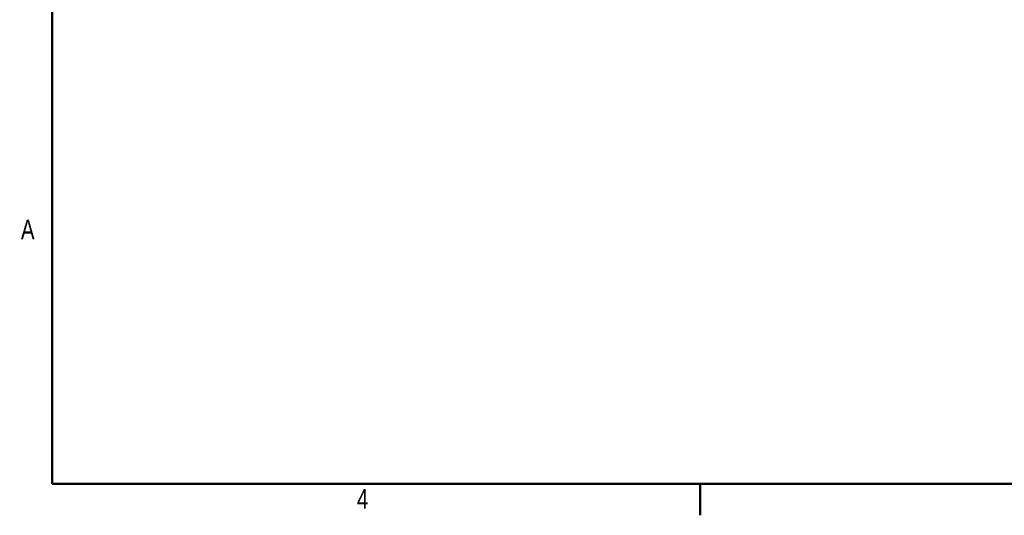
# Model space of a CAD drawing. Header units: inches. Extents: x 0.5 to 21.6, y 0.5 to 16.5.
# Tile 1 of 26: x 0.5 to 8.3, y 0.5 to 4.4. Entities that reach past the tile are written whole.
import ezdxf

# ---------------------------------------------------------------- set-up
doc = ezdxf.new("R2010")
doc.units = ezdxf.units.IN
doc.header["$MEASUREMENT"] = 0
doc.layers.add('2', color=179, linetype='Continuous')
doc.styles.add('SLDTEXTSTYLE0', font='TXT', dxfattribs={"width": 0.773196})

msp = doc.modelspace()

# ---------------------------------------------------------------- linework, layer by layer
at = {"layer": '2', "color": 7, "linetype": 'Continuous', "lineweight": 50}
for p, q in [((0.775, 16.275), (0.775, 0.775)), ((0.775, 0.775), (21.275, 0.775)), ((5.9, 0.775), (5.9, 0.525))]:
    msp.add_line(p, q, dxfattribs=at)

# ---------------------------------------------------------------- texts
at = {"layer": '2', "color": 7, "char_height": 0.156, "attachment_point": 2, "style": 'SLDTEXTSTYLE0'}
for s, insert in [('A', (0.5833, 2.864)), ('4', (3.2312, 0.7338))]:
    msp.add_mtext(s, dxfattribs=dict(at, insert=insert))

doc.saveas('drawing.dxf')
